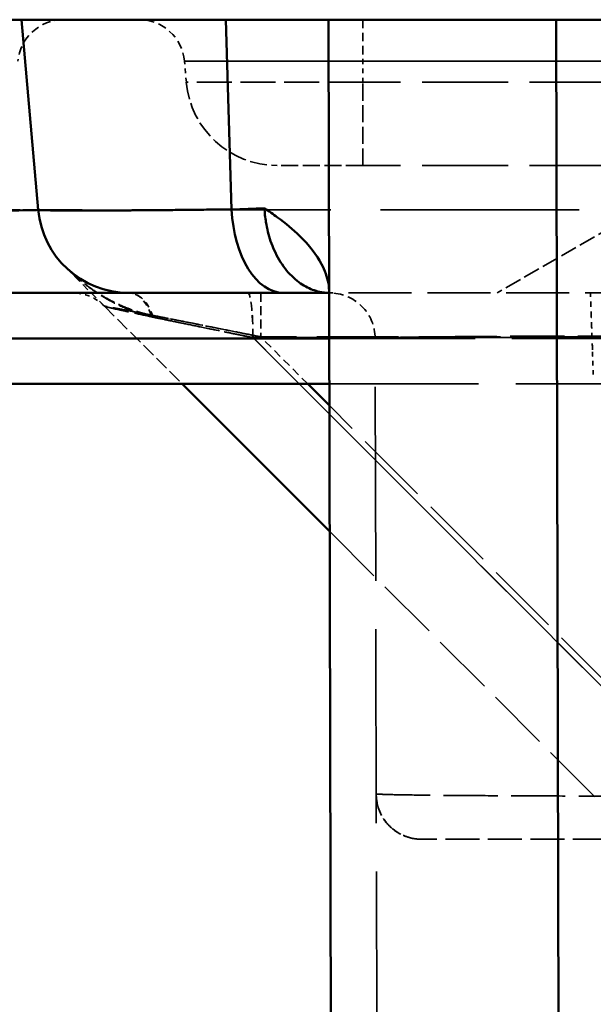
# Model space of a CAD drawing. Header units: millimetres. Extents: x 3278 to 6066, y 2420 to 4375.
# Tile 23 of 256: x 3530 to 3542, y 3018 to 3040. Entities that reach past the tile are written whole.
import ezdxf

# ---------------------------------------------------------------- set-up
doc = ezdxf.new("R2010")
doc.units = ezdxf.units.MM
doc.linetypes.add('DASHED', pattern=[0.2067, 0.1654, -0.0413])
for name, color, linetype, lineweight in [('Sichtbare Kanten(DIN)', 7, 'Continuous', 50), ('Sichtbare tangentiale Kanten(DIN)', 7, 'Continuous', 50), ('Verdeckte Kanten(DIN)', 7, 'DASHED', 35), ('Verdeckte tangentiale Kanten(DIN)', 7, 'DASHED', 35)]:
    doc.layers.add(name, color=color, linetype=linetype, lineweight=lineweight)

msp = doc.modelspace()

# ---------------------------------------------------------------- linework, layer by layer
at = {"layer": 'Sichtbare Kanten(DIN)'}
for p, q in [((3529.838, 3039.781), (3526.92, 3039.781)), ((3530.203, 3035.607), (3529.838, 3039.781)), ((3534.323, 3039.781), (3536.583, 3039.781)), ((3536.583, 3039.781), (3541.583, 3039.781)), ((3537.569, 2606.765), (3536.583, 3039.781)), ((3541.583, 3039.781), (3542.569, 2606.777)), ((3543.4, 3039.781), (3541.583, 3039.781)), ((3535.595, 3033.781), (3535.596, 3033.781)), ((3535.596, 3033.781), (3536.597, 3033.781)), ((3528.833, 3031.781), (3536.601, 3031.781)), ((3533.367, 3031.781), (3536.609, 3028.54))]:
    msp.add_line(p, q, dxfattribs=at)
msp.add_arc((3532.195, 3035.781), 2, 185.0002, 270, dxfattribs=at)
msp.add_ellipse((3535.596, 3035.781), major_axis=(0, -2), ratio=0.573717, start_param=4.795172, end_param=6.282952, dxfattribs=at)
for points, knots in [([(3529.838, 3039.781), (3529.838, 3039.781), (3529.934, 3039.781), (3530.311, 3039.781), (3530.594, 3039.781), (3531.331, 3039.781), (3531.784, 3039.781), (3532.835, 3039.781), (3533.433, 3039.781), (3534.082, 3039.781)], [0, 0, 0, 0, 0.238538, 0.238538, 0.4779356, 0.4779356, 0.7180975, 0.7180975, 0.9577095, 0.9577095, 0.9577095, 0.9577095]), ([(3534.082, 3039.781), (3534.122, 3039.781), (3534.162, 3039.781), (3534.242, 3039.781), (3534.283, 3039.781), (3534.323, 3039.781)], [0.00011044, 0.00011044, 0.00011044, 0.00011044, 0.01471438, 0.01471438, 0.02931845, 0.02931845, 0.02931845, 0.02931845]), ([(3536.597, 3033.781), (3536.596, 3033.851), (3536.59, 3033.922), (3536.578, 3033.992), (3536.553, 3034.132), (3536.504, 3034.273), (3536.43, 3034.412), (3536.32, 3034.622), (3536.157, 3034.829), (3535.945, 3035.034), (3535.804, 3035.171), (3535.641, 3035.307), (3535.459, 3035.44), (3535.369, 3035.507), (3535.273, 3035.574), (3535.174, 3035.64)], [0, 0, 0, 0, 0.111111, 0.111111, 0.111111, 0.333333, 0.333333, 0.333333, 0.666667, 0.666667, 0.666667, 0.888889, 0.888889, 0.888889, 1, 1, 1, 1]), ([(3535.174, 3035.64), (3535.179, 3035.539), (3535.19, 3035.436), (3535.207, 3035.332), (3535.23, 3035.194), (3535.264, 3035.054), (3535.31, 3034.919), (3535.334, 3034.851), (3535.36, 3034.784), (3535.389, 3034.719), (3535.455, 3034.573), (3535.535, 3034.437), (3535.627, 3034.318), (3535.719, 3034.199), (3535.822, 3034.097), (3535.931, 3034.016), (3535.98, 3033.98), (3536.03, 3033.948), (3536.08, 3033.92), (3536.18, 3033.866), (3536.282, 3033.828), (3536.383, 3033.806), (3536.455, 3033.79), (3536.527, 3033.782), (3536.597, 3033.781)], [0, 0, 0, 0, 0.1111111, 0.1111111, 0.1111111, 0.2589649, 0.2589649, 0.2589649, 0.3333333, 0.3333333, 0.3333333, 0.4999999, 0.4999999, 0.4999999, 0.6666667, 0.6666667, 0.6666667, 0.7410351, 0.7410351, 0.7410351, 0.8888889, 0.8888889, 0.8888889, 0.99535, 0.99535, 0.99535, 0.99535]), ([(3528.694, 3033.781), (3529.247, 3033.781), (3529.746, 3033.781), (3530.181, 3033.781), (3530.326, 3033.781), (3530.464, 3033.781), (3530.594, 3033.781), (3530.855, 3033.781), (3531.086, 3033.781), (3531.286, 3033.781), (3531.485, 3033.781), (3531.653, 3033.781), (3531.788, 3033.781), (3531.856, 3033.781), (3531.915, 3033.781), (3531.966, 3033.781), (3532.118, 3033.781), (3532.195, 3033.781), (3532.195, 3033.781)], [-4.694189, -4.694189, -4.694189, -4.694189, -2.3472, -2.3472, -2.3472, -1.56473, -1.56473, -1.56473, 0, 0, 0, 1.56473, 1.56473, 1.56473, 2.3472, 2.3472, 2.3472, 4.694189, 4.694189, 4.694189, 4.694189]), ([(3535.595, 3033.781), (3535.563, 3033.781), (3535.53, 3033.781), (3535.498, 3033.781), (3535.466, 3033.781), (3535.434, 3033.781), (3535.403, 3033.781), (3535.397, 3033.781), (3535.392, 3033.781), (3535.387, 3033.781), (3535.329, 3033.781), (3535.271, 3033.781), (3535.214, 3033.781), (3535.204, 3033.781), (3535.194, 3033.781), (3535.183, 3033.781), (3535.116, 3033.781), (3535.05, 3033.781), (3534.985, 3033.781), (3534.939, 3033.781), (3534.895, 3033.781), (3534.85, 3033.781), (3534.83, 3033.781), (3534.811, 3033.781), (3534.791, 3033.781), (3534.727, 3033.781), (3534.665, 3033.781), (3534.603, 3033.781), (3534.541, 3033.781), (3534.48, 3033.781), (3534.42, 3033.781), (3534.36, 3033.781), (3534.301, 3033.781), (3534.243, 3033.781), (3534.221, 3033.781), (3534.199, 3033.781), (3534.177, 3033.781), (3534.142, 3033.781), (3534.107, 3033.781), (3534.072, 3033.781), (3533.737, 3033.781), (3533.438, 3033.781), (3533.185, 3033.781), (3533.153, 3033.781), (3533.121, 3033.781), (3533.09, 3033.781), (3533.081, 3033.781), (3533.071, 3033.781), (3533.062, 3033.781), (3533.022, 3033.781), (3532.984, 3033.781), (3532.947, 3033.781), (3532.91, 3033.781), (3532.874, 3033.781), (3532.84, 3033.781), (3532.807, 3033.781), (3532.775, 3033.781), (3532.745, 3033.781), (3532.714, 3033.781), (3532.685, 3033.781), (3532.658, 3033.781), (3532.63, 3033.781), (3532.603, 3033.781), (3532.578, 3033.781), (3532.552, 3033.781), (3532.528, 3033.781), (3532.505, 3033.781), (3532.483, 3033.781), (3532.461, 3033.781), (3532.441, 3033.781), (3532.433, 3033.781), (3532.425, 3033.781), (3532.417, 3033.781), (3532.405, 3033.781), (3532.394, 3033.781), (3532.383, 3033.781), (3532.348, 3033.781), (3532.317, 3033.781), (3532.291, 3033.781), (3532.279, 3033.781), (3532.267, 3033.781), (3532.257, 3033.781), (3532.254, 3033.781), (3532.252, 3033.781), (3532.249, 3033.781), (3532.242, 3033.781), (3532.236, 3033.781), (3532.23, 3033.781), (3532.222, 3033.781), (3532.216, 3033.781), (3532.211, 3033.781), (3532.21, 3033.781), (3532.209, 3033.781), (3532.208, 3033.781), (3532.204, 3033.781), (3532.201, 3033.781), (3532.199, 3033.781), (3532.199, 3033.781), (3532.198, 3033.781), (3532.198, 3033.781), (3532.196, 3033.781), (3532.195, 3033.781), (3532.195, 3033.781)], [-0.256415, -0.256415, -0.256415, -0.256415, -0.136408, -0.136408, -0.136408, -0.016413, -0.016413, -0.016413, 0.003703, 0.003703, 0.003703, 0.223587, 0.223587, 0.223587, 0.263821, 0.263821, 0.263821, 0.523939, 0.523939, 0.523939, 0.703589, 0.703589, 0.703589, 0.784057, 0.784057, 0.784057, 1.044175, 1.044175, 1.044175, 1.304293, 1.304293, 1.304293, 1.564411, 1.564411, 1.564411, 1.663593, 1.663593, 1.663593, 1.82453, 1.82453, 1.82453, 3.385238, 3.385238, 3.385238, 3.5836, 3.5836, 3.5836, 3.645356, 3.645356, 3.645356, 3.905474, 3.905474, 3.905474, 4.165592, 4.165592, 4.165592, 4.41366, 4.41366, 4.41366, 4.661729, 4.661729, 4.661729, 4.909797, 4.909797, 4.909797, 5.157865, 5.157865, 5.157865, 5.405934, 5.405934, 5.405934, 5.503607, 5.503607, 5.503607, 5.654002, 5.654002, 5.654002, 6.150139, 6.150139, 6.150139, 6.398207, 6.398207, 6.398207, 6.463611, 6.463611, 6.463611, 6.646276, 6.646276, 6.646276, 6.894344, 6.894344, 6.894344, 6.943611, 6.943611, 6.943611, 7.142412, 7.142412, 7.142412, 7.183615, 7.183615, 7.183615, 7.390481, 7.390481, 7.390481, 7.390481])]:
    msp.add_open_spline(points, degree=3, knots=knots, dxfattribs=at)
at = {"layer": 'Sichtbare tangentiale Kanten(DIN)'}
for p, q in [((3534.452, 3035.616), (3534.323, 3039.781)), ((3535.174, 3035.64), (3534.452, 3035.616)), ((3528.833, 3032.781), (3536.599, 3032.781)), ((3536.602, 3031.305), (3536.126, 3031.781))]:
    msp.add_line(p, q, dxfattribs=at)
for points in [[(3534.352, 3038.868), (3534.352, 3038.868), (3534.352, 3038.868), (3534.351, 3038.868)], [(3530.203, 3035.607), (3530.203, 3035.601), (3529.975, 3035.592), (3528.969, 3035.592), (3527.901, 3035.601), (3527.285, 3035.607)]]:
    msp.add_open_spline(points, degree=3, dxfattribs=at)
msp.add_open_spline([(3530.203, 3035.607), (3530.204, 3035.606), (3530.204, 3035.606), (3530.206, 3035.605), (3530.207, 3035.605), (3530.208, 3035.605), (3530.209, 3035.604), (3530.211, 3035.604), (3530.215, 3035.603), (3530.219, 3035.603), (3530.221, 3035.603), (3530.224, 3035.602), (3530.226, 3035.602), (3530.234, 3035.601), (3530.243, 3035.601), (3530.255, 3035.6), (3530.26, 3035.6), (3530.265, 3035.599), (3530.271, 3035.599), (3530.278, 3035.599), (3530.286, 3035.598), (3530.294, 3035.598), (3530.309, 3035.598), (3530.326, 3035.597), (3530.345, 3035.596), (3530.364, 3035.596), (3530.385, 3035.595), (3530.407, 3035.595), (3530.43, 3035.595), (3530.454, 3035.594), (3530.481, 3035.594), (3530.507, 3035.593), (3530.535, 3035.593), (3530.565, 3035.593), (3530.739, 3035.591), (3530.976, 3035.59), (3531.269, 3035.59), (3531.286, 3035.59), (3531.304, 3035.59), (3531.321, 3035.59), (3531.351, 3035.59), (3531.381, 3035.59), (3531.412, 3035.59), (3531.461, 3035.591), (3531.511, 3035.591), (3531.563, 3035.591), (3531.614, 3035.591), (3531.667, 3035.591), (3531.722, 3035.591), (3531.776, 3035.592), (3531.832, 3035.592), (3531.889, 3035.592), (3531.946, 3035.592), (3532.004, 3035.593), (3532.063, 3035.593), (3532.123, 3035.593), (3532.184, 3035.594), (3532.246, 3035.594), (3532.308, 3035.595), (3532.371, 3035.595), (3532.436, 3035.595), (3532.5, 3035.596), (3532.566, 3035.596), (3532.633, 3035.597), (3532.646, 3035.597), (3532.658, 3035.597), (3532.67, 3035.597), (3532.725, 3035.598), (3532.781, 3035.598), (3532.838, 3035.599), (3532.976, 3035.6), (3533.12, 3035.601), (3533.267, 3035.602), (3533.341, 3035.603), (3533.416, 3035.604), (3533.492, 3035.605), (3533.499, 3035.605), (3533.506, 3035.605), (3533.513, 3035.605), (3533.582, 3035.606), (3533.652, 3035.606), (3533.723, 3035.607), (3533.801, 3035.608), (3533.88, 3035.609), (3533.96, 3035.61), (3533.964, 3035.61), (3533.968, 3035.61), (3533.971, 3035.61), (3534.048, 3035.611), (3534.125, 3035.612), (3534.203, 3035.612), (3534.205, 3035.612), (3534.207, 3035.612), (3534.209, 3035.613), (3534.249, 3035.613), (3534.289, 3035.613), (3534.329, 3035.614), (3534.37, 3035.614), (3534.411, 3035.615), (3534.452, 3035.615)], degree=3, knots=[0, 0, 0, 0, 0.258666, 0.258666, 0.258666, 0.336032, 0.336032, 0.336032, 0.558759, 0.558759, 0.558759, 0.672063, 0.672063, 0.672063, 1.008095, 1.008095, 1.008095, 1.158953, 1.158953, 1.158953, 1.344127, 1.344127, 1.344127, 1.680159, 1.680159, 1.680159, 2.01619, 2.01619, 2.01619, 2.352222, 2.352222, 2.352222, 2.688254, 2.688254, 2.688254, 4.646742, 4.646742, 4.646742, 4.7601, 4.7601, 4.7601, 4.953922, 4.953922, 4.953922, 5.261103, 5.261103, 5.261103, 5.568283, 5.568283, 5.568283, 5.875464, 5.875464, 5.875464, 6.182644, 6.182644, 6.182644, 6.489825, 6.489825, 6.489825, 6.797005, 6.797005, 6.797005, 7.104186, 7.104186, 7.104186, 7.160865, 7.160865, 7.160865, 7.411366, 7.411366, 7.411366, 8.025727, 8.025727, 8.025727, 8.332908, 8.332908, 8.332908, 8.361247, 8.361247, 8.361247, 8.640088, 8.640088, 8.640088, 8.947269, 8.947269, 8.947269, 8.961439, 8.961439, 8.961439, 9.254449, 9.254449, 9.254449, 9.261534, 9.261534, 9.261534, 9.411586, 9.411586, 9.411586, 9.56163, 9.56163, 9.56163, 9.56163], dxfattribs=at)
at = {"layer": 'Verdeckte Kanten(DIN)', "ltscale": 3.192367}
msp.add_line((3529.833, 3039.781), (3530.199, 3035.607), dxfattribs=at)
at = {"layer": 'Verdeckte Kanten(DIN)', "ltscale": 0.352825}
msp.add_line((3533.458, 3038.407), (3533.418, 3038.868), dxfattribs=at)
at = {"layer": 'Verdeckte Kanten(DIN)', "ltscale": 11.42808}
msp.add_line((3552.338, 3036.581), (3537.338, 3036.581), dxfattribs=at)
at = {"layer": 'Verdeckte Kanten(DIN)'}
msp.add_line((3530.203, 3035.607), (3530.203, 3035.607), dxfattribs=at)
at = {"layer": 'Verdeckte Kanten(DIN)', "ltscale": 2.237517}
msp.add_line((3542.833, 3035.25), (3540.289, 3033.781), dxfattribs=at)
at = {"layer": 'Verdeckte Kanten(DIN)', "ltscale": 0.948699}
msp.add_line((3531.66, 3033.488), (3530.781, 3034.367), dxfattribs=at)
at = {"layer": 'Verdeckte Kanten(DIN)', "ltscale": 0.009023}
msp.add_line((3536.597, 3033.781), (3536.606, 3033.781), dxfattribs=at)
at = {"layer": 'Verdeckte Kanten(DIN)', "ltscale": 1.839798}
msp.add_line((3531.66, 3033.488), (3533.367, 3031.781), dxfattribs=at)
at = {"layer": 'Verdeckte Kanten(DIN)', "ltscale": 25.763004}
msp.add_line((3538.576, 2606.768), (3537.606, 3032.784), dxfattribs=at)
at = {"layer": 'Verdeckte Kanten(DIN)', "ltscale": 19.819839}
msp.add_line((3536.601, 3031.781), (3557.085, 3031.781), dxfattribs=at)
at = {"layer": 'Verdeckte Kanten(DIN)', "ltscale": 8.303068}
msp.add_line((3536.609, 3028.54), (3544.312, 3020.836), dxfattribs=at)
at = {"layer": 'Verdeckte Kanten(DIN)', "ltscale": 4.515802}
msp.add_line((3543.631, 3021.781), (3538.622, 3021.781), dxfattribs=at)
at = {"layer": 'Verdeckte Kanten(DIN)', "ltscale": 1.13017}
for centre, start, end in [((3530.754, 3038.781), 90, 175), ((3532.421, 3038.781), 5, 90)]:
    msp.add_arc(centre, 1, start, end, dxfattribs=at)
at = {"layer": 'Verdeckte Kanten(DIN)', "ltscale": 2.260439}
for centre in [(3535.45, 3038.581), (3532.191, 3035.781), (3532.195, 3035.781)]:
    msp.add_arc(centre, 2, 185, 270, dxfattribs=at)
at = {"layer": 'Verdeckte Kanten(DIN)', "ltscale": 0.598278}
msp.add_arc((3530.953, 3032.781), 1, 45, 90, dxfattribs=at)
at = {"layer": 'Verdeckte Kanten(DIN)', "ltscale": 1.2969}
msp.add_arc((3536.606, 3032.781), 1, 0.1305, 90.5221, dxfattribs=at)
at = {"layer": 'Verdeckte Kanten(DIN)', "ltscale": 1.194921}
msp.add_arc((3538.628, 3022.781), 1, 180.1305, 270, dxfattribs=at)
at = {"layer": 'Verdeckte Kanten(DIN)', "ltscale": 0.002902}
msp.add_ellipse((3532.195, 3032.781), major_axis=(0, 1), ratio=0.602695, start_param=6.279198, end_param=6.283139, dxfattribs=at)
at = {"layer": 'Verdeckte Kanten(DIN)'}
msp.add_open_spline([(3534.323, 3039.781), (3534.323, 3039.781), (3534.323, 3039.781), (3534.323, 3039.781)], degree=3, dxfattribs=at)
at = {"layer": 'Verdeckte Kanten(DIN)', "ltscale": 2.258399}
msp.add_open_spline([(3537.338, 3036.581), (3537.323, 3036.581), (3537.308, 3036.581), (3537.293, 3036.581), (3537.278, 3036.581), (3537.263, 3036.581), (3537.247, 3036.581), (3537.217, 3036.581), (3537.187, 3036.581), (3537.157, 3036.581), (3537.097, 3036.581), (3537.036, 3036.581), (3536.976, 3036.581), (3536.856, 3036.581), (3536.737, 3036.581), (3536.623, 3036.581), (3536.393, 3036.581), (3536.18, 3036.581), (3536.003, 3036.581), (3535.984, 3036.581), (3535.965, 3036.581), (3535.946, 3036.581), (3535.797, 3036.581), (3535.676, 3036.581), (3535.592, 3036.581), (3535.544, 3036.581), (3535.508, 3036.581), (3535.484, 3036.581), (3535.472, 3036.581), (3535.463, 3036.581), (3535.458, 3036.581), (3535.455, 3036.581), (3535.453, 3036.581), (3535.451, 3036.581), (3535.45, 3036.581), (3535.45, 3036.581), (3535.45, 3036.581)], degree=3, knots=[0, 0, 0, 0, 0.046315, 0.046315, 0.046315, 0.092637, 0.092637, 0.092637, 0.185301, 0.185301, 0.185301, 0.370695, 0.370695, 0.370695, 0.741487, 0.741487, 0.741487, 1.481154, 1.481154, 1.481154, 1.562615, 1.562615, 1.562615, 2.220816, 2.220816, 2.220816, 2.591495, 2.591495, 2.591495, 2.776897, 2.776897, 2.776897, 2.86959, 2.86959, 2.86959, 2.962266, 2.962266, 2.962266, 2.962266], dxfattribs=at)
at = {"layer": 'Verdeckte Kanten(DIN)', "ltscale": 0.050002}
msp.add_open_spline([(3530.797, 3034.352), (3530.805, 3034.344), (3530.812, 3034.337), (3530.82, 3034.329), (3530.821, 3034.329), (3530.821, 3034.328), (3530.821, 3034.328), (3530.822, 3034.328), (3530.822, 3034.328), (3530.822, 3034.328), (3530.822, 3034.328), (3530.822, 3034.328)], degree=3, knots=[0, 0, 0, 0, 0.005890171, 0.005890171, 0.006441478, 0.006441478, 0.006544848, 0.006544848, 0.006563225, 0.006563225, 0.006574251, 0.006574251, 0.006574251, 0.006574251], dxfattribs=at)
at = {"layer": 'Verdeckte Kanten(DIN)', "ltscale": 1.297289}
msp.add_open_spline([(3530.822, 3034.328), (3530.932, 3034.223), (3531.054, 3034.131), (3531.32, 3033.977), (3531.464, 3033.913), (3531.619, 3033.866)], degree=3, knots=[0, 0, 0, 0, 0.0858403, 0.0858403, 0.170166, 0.170166, 0.170166, 0.170166], dxfattribs=at)
at = {"layer": 'Verdeckte Kanten(DIN)', "ltscale": 0.185666}
msp.add_open_spline([(3531.771, 3033.827), (3531.818, 3033.817), (3531.867, 3033.808), (3531.916, 3033.801)], degree=3, dxfattribs=at)
at = {"layer": 'Verdeckte Kanten(DIN)', "ltscale": 0.161013}
msp.add_open_spline([(3532.058, 3033.786), (3532.103, 3033.783), (3532.143, 3033.782), (3532.198, 3033.781)], degree=3, dxfattribs=at)
at = {"layer": 'Verdeckte Kanten(DIN)', "ltscale": 0.009571}
msp.add_open_spline([(3536.597, 3033.781), (3536.6, 3033.781), (3536.603, 3033.781), (3536.606, 3033.781)], degree=3, dxfattribs=at)
at = {"layer": 'Verdeckte Kanten(DIN)', "ltscale": 8.38159}
msp.add_open_spline([(3543.605, 3033.781), (3543.081, 3033.781), (3542.558, 3033.781), (3542.048, 3033.781), (3541.665, 3033.781), (3541.289, 3033.781), (3540.926, 3033.781), (3540.805, 3033.781), (3540.686, 3033.781), (3540.568, 3033.781), (3540.096, 3033.781), (3539.65, 3033.781), (3539.241, 3033.781), (3539.036, 3033.781), (3538.841, 3033.781), (3538.656, 3033.781), (3538.471, 3033.781), (3538.296, 3033.781), (3538.133, 3033.781), (3537.806, 3033.781), (3537.526, 3033.781), (3537.299, 3033.781), (3537.242, 3033.781), (3537.189, 3033.781), (3537.139, 3033.781), (3536.988, 3033.781), (3536.869, 3033.781), (3536.782, 3033.781), (3536.666, 3033.781), (3536.606, 3033.781), (3536.606, 3033.781)], degree=3, knots=[-22.303433, -22.303433, -22.303433, -22.303433, -20.732145, -20.732145, -20.732145, -19.553729, -19.553729, -19.553729, -19.160857, -19.160857, -19.160857, -17.589569, -17.589569, -17.589569, -16.803928, -16.803928, -16.803928, -16.018281, -16.018281, -16.018281, -14.446993, -14.446993, -14.446993, -14.054121, -14.054121, -14.054121, -12.875705, -12.875705, -12.875705, -11.304417, -11.304417, -11.304417, -11.304417], dxfattribs=at)
at = {"layer": 'Verdeckte Kanten(DIN)', "ltscale": 0.283817}
msp.add_open_spline([(3542.348, 3033.493), (3542.344, 3033.594), (3542.341, 3033.691), (3542.338, 3033.781)], degree=3, dxfattribs=at)
at = {"layer": 'Verdeckte Kanten(DIN)', "ltscale": 0.814744}
msp.add_open_spline([(3542.381, 3032.533), (3542.381, 3032.539), (3542.381, 3032.545), (3542.381, 3032.552), (3542.377, 3032.666), (3542.373, 3032.778), (3542.369, 3032.887), (3542.368, 3032.914), (3542.367, 3032.941), (3542.366, 3032.967), (3542.363, 3033.049), (3542.361, 3033.129), (3542.358, 3033.207), (3542.354, 3033.306), (3542.351, 3033.402), (3542.348, 3033.493)], degree=3, knots=[-3.918396, -3.918396, -3.918396, -3.918396, -3.89887, -3.89887, -3.89887, -3.543442, -3.543442, -3.543442, -3.456664, -3.456664, -3.456664, -3.188013, -3.188013, -3.188013, -2.848883, -2.848883, -2.848883, -2.848883], dxfattribs=at)
at = {"layer": 'Verdeckte Kanten(DIN)', "ltscale": 0.000836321}
msp.add_open_spline([(3542.348, 3033.492), (3542.348, 3033.493), (3542.348, 3033.493), (3542.348, 3033.493)], degree=3, dxfattribs=at)
at = {"layer": 'Verdeckte Kanten(DIN)', "ltscale": 0.422718}
msp.add_open_spline([(3542.4, 3031.987), (3542.394, 3032.171), (3542.387, 3032.355), (3542.381, 3032.533)], degree=3, dxfattribs=at)
at = {"layer": 'Verdeckte Kanten(DIN)', "ltscale": 2.790126}
msp.add_open_spline([(3537.628, 3022.779), (3537.628, 3022.779), (3537.629, 3022.775), (3537.629, 3022.769), (3537.629, 3022.758), (3537.629, 3022.738), (3537.63, 3022.722), (3537.63, 3022.699), (3537.632, 3022.686), (3537.633, 3022.672), (3537.635, 3022.657), (3537.637, 3022.64), (3537.639, 3022.623), (3537.642, 3022.607), (3537.645, 3022.591), (3537.648, 3022.575), (3537.655, 3022.543), (3537.663, 3022.511), (3537.673, 3022.479), (3537.682, 3022.448), (3537.694, 3022.417), (3537.707, 3022.386), (3537.72, 3022.355), (3537.735, 3022.325), (3537.752, 3022.295), (3537.768, 3022.265), (3537.786, 3022.236), (3537.806, 3022.207), (3537.846, 3022.15), (3537.893, 3022.096), (3537.946, 3022.047), (3538, 3021.997), (3538.061, 3021.952), (3538.128, 3021.913), (3538.196, 3021.875), (3538.271, 3021.842), (3538.354, 3021.819), (3538.409, 3021.804), (3538.467, 3021.792), (3538.528, 3021.786), (3538.558, 3021.783), (3538.59, 3021.781), (3538.622, 3021.781)], degree=3, knots=[0, 0, 0, 0, 0.011754, 0.011754, 0.011754, 0.035262, 0.035262, 0.035262, 0.0709, 0.0709, 0.0709, 0.106628, 0.106628, 0.106628, 0.142379, 0.142379, 0.142379, 0.213869, 0.213869, 0.213869, 0.285363, 0.285363, 0.285363, 0.356857, 0.356857, 0.356857, 0.428351, 0.428351, 0.428351, 0.571301, 0.571301, 0.571301, 0.714232, 0.714232, 0.714232, 0.857171, 0.857171, 0.857171, 0.95239, 0.95239, 0.95239, 1, 1, 1, 1], dxfattribs=at)
at = {"layer": 'Verdeckte tangentiale Kanten(DIN)', "ltscale": 1.13017}
msp.add_line((3537.338, 3039.781), (3537.338, 3038.868), dxfattribs=at)
at = {"layer": 'Verdeckte tangentiale Kanten(DIN)', "ltscale": 0.352825}
msp.add_line((3537.338, 3038.407), (3537.338, 3038.868), dxfattribs=at)
at = {"layer": 'Verdeckte tangentiale Kanten(DIN)', "ltscale": 11.42808}
for p, q in [((3537.338, 3038.868), (3552.338, 3038.868)), ((3552.338, 3038.407), (3537.338, 3038.407))]:
    msp.add_line(p, q, dxfattribs=at)
at = {"layer": 'Verdeckte tangentiale Kanten(DIN)', "ltscale": 2.260439}
msp.add_line((3537.338, 3036.581), (3537.338, 3038.407), dxfattribs=at)
at = {"layer": 'Verdeckte tangentiale Kanten(DIN)', "ltscale": 26.421982}
msp.add_line((3607.63, 3035.607), (3530.203, 3035.607), dxfattribs=at)
at = {"layer": 'Verdeckte tangentiale Kanten(DIN)', "ltscale": 1.170062}
msp.add_line((3535.091, 3033.781), (3535.091, 3032.816), dxfattribs=at)
at = {"layer": 'Verdeckte tangentiale Kanten(DIN)', "ltscale": 11.42837}
msp.add_line((3534.922, 3032.799), (3545.505, 3022.215), dxfattribs=at)
at = {"layer": 'Verdeckte tangentiale Kanten(DIN)', "ltscale": 10.750847}
msp.add_line((3534.922, 3032.799), (3548.946, 3032.799), dxfattribs=at)
at = {"layer": 'Verdeckte tangentiale Kanten(DIN)', "ltscale": 11.428128}
msp.add_line((3545.506, 3022.215), (3534.923, 3032.799), dxfattribs=at)
at = {"layer": 'Verdeckte tangentiale Kanten(DIN)', "ltscale": 1.115302}
msp.add_line((3536.126, 3031.781), (3535.091, 3032.816), dxfattribs=at)
at = {"layer": 'Verdeckte tangentiale Kanten(DIN)', "ltscale": 10.849232}
msp.add_line((3549.331, 3032.816), (3535.091, 3032.816), dxfattribs=at)
at = {"layer": 'Verdeckte tangentiale Kanten(DIN)', "ltscale": 19.390284}
msp.add_line((3536.599, 3032.781), (3556.639, 3032.781), dxfattribs=at)
at = {"layer": 'Verdeckte tangentiale Kanten(DIN)', "ltscale": 9.834078}
msp.add_line((3545.727, 3022.18), (3536.602, 3031.305), dxfattribs=at)
at = {"layer": 'Verdeckte tangentiale Kanten(DIN)', "ltscale": 0.823346}
msp.add_ellipse((3532.195, 3032.781), major_axis=(0, 1), ratio=0.602695, start_param=5.198388, end_param=6.279198, dxfattribs=at)
at = {"layer": 'Verdeckte tangentiale Kanten(DIN)', "ltscale": 0.78361}
msp.add_ellipse((3532.195, 3032.781), major_axis=(0, 1), ratio=0.567848, start_param=5.250299, end_param=6.278954, dxfattribs=at)
at = {"layer": 'Verdeckte tangentiale Kanten(DIN)', "ltscale": 1.183359}
for centre, ratio in [((3534.811, 3032.781), 0.110612), ((3534.813, 3032.781), 0.110166)]:
    msp.add_ellipse(centre, major_axis=(0, 1), ratio=ratio, start_param=4.729842, end_param=6.283185, dxfattribs=at)
at = {"layer": 'Verdeckte tangentiale Kanten(DIN)', "ltscale": 4.691133}
msp.add_open_spline([(3533.418, 3038.868), (3533.418, 3038.868), (3533.418, 3038.868), (3533.419, 3038.868), (3533.42, 3038.868), (3533.421, 3038.868), (3533.422, 3038.868), (3533.424, 3038.868), (3533.426, 3038.868), (3533.429, 3038.868), (3533.431, 3038.868), (3533.434, 3038.868), (3533.437, 3038.868), (3533.449, 3038.868), (3533.468, 3038.868), (3533.493, 3038.868), (3533.5, 3038.868), (3533.508, 3038.868), (3533.516, 3038.868), (3533.565, 3038.868), (3533.632, 3038.868), (3533.716, 3038.868), (3533.744, 3038.868), (3533.774, 3038.868), (3533.806, 3038.868), (3533.933, 3038.868), (3534.09, 3038.868), (3534.273, 3038.868), (3534.364, 3038.868), (3534.462, 3038.868), (3534.566, 3038.868), (3534.669, 3038.868), (3534.779, 3038.868), (3534.894, 3038.868), (3535.123, 3038.868), (3535.373, 3038.868), (3535.637, 3038.868), (3535.703, 3038.868), (3535.77, 3038.868), (3535.838, 3038.868), (3536.041, 3038.868), (3536.251, 3038.868), (3536.466, 3038.868), (3536.657, 3038.868), (3536.851, 3038.868), (3537.045, 3038.868), (3537.143, 3038.868), (3537.24, 3038.868), (3537.338, 3038.868)], degree=3, knots=[0, 0, 0, 0, 0.015643, 0.015643, 0.015643, 0.031285, 0.031285, 0.031285, 0.047596, 0.047596, 0.047596, 0.06254, 0.06254, 0.06254, 0.124958, 0.124958, 0.124958, 0.142787, 0.142787, 0.142787, 0.249917, 0.249917, 0.249917, 0.285646, 0.285646, 0.285646, 0.428546, 0.428546, 0.428546, 0.499998, 0.499998, 0.499998, 0.57146, 0.57146, 0.57146, 0.714359, 0.714359, 0.714359, 0.75009, 0.75009, 0.75009, 0.857214, 0.857214, 0.857214, 0.952405, 0.952405, 0.952405, 1, 1, 1, 1], dxfattribs=at)
at = {"layer": 'Verdeckte tangentiale Kanten(DIN)', "ltscale": 9.107861}
msp.add_open_spline([(3534.351, 3038.868), (3534.113, 3038.868), (3533.921, 3038.868), (3533.774, 3038.868), (3533.717, 3038.868), (3533.667, 3038.868), (3533.624, 3038.868), (3533.487, 3038.868), (3533.418, 3038.868), (3533.418, 3038.868)], degree=3, knots=[0.8985739, 0.8985739, 0.8985739, 0.8985739, 0.9374084, 0.9374084, 0.9374084, 0.9523698, 0.9523698, 0.9523698, 1, 1, 1, 1], dxfattribs=at)
at = {"layer": 'Verdeckte tangentiale Kanten(DIN)', "ltscale": 26.83276}
msp.add_open_spline([(3543.495, 3038.868), (3543.024, 3038.868), (3542.569, 3038.868), (3542.129, 3038.868), (3541.641, 3038.868), (3541.172, 3038.868), (3540.723, 3038.868), (3540.124, 3038.868), (3539.56, 3038.868), (3539.032, 3038.868), (3538.109, 3038.868), (3537.295, 3038.869), (3536.594, 3038.869), (3536.094, 3038.869), (3535.652, 3038.868), (3535.268, 3038.868), (3535.115, 3038.868), (3534.97, 3038.868), (3534.836, 3038.868), (3534.658, 3038.868), (3534.496, 3038.868), (3534.352, 3038.868)], degree=3, knots=[0.6634265, 0.6634265, 0.6634265, 0.6634265, 0.687543, 0.687543, 0.687543, 0.7143297, 0.7143297, 0.7143297, 0.75004, 0.75004, 0.75004, 0.8125097, 0.8125097, 0.8125097, 0.8571094, 0.8571094, 0.8571094, 0.8749462, 0.8749462, 0.8749462, 0.8985566, 0.8985566, 0.8985566, 0.8985566], dxfattribs=at)
at = {"layer": 'Verdeckte tangentiale Kanten(DIN)', "ltscale": 4.643017}
msp.add_open_spline([(3537.338, 3038.407), (3537.241, 3038.407), (3536.952, 3038.407), (3536.375, 3038.407), (3535.641, 3038.407), (3534.898, 3038.407), (3534.279, 3038.407), (3533.813, 3038.407), (3533.555, 3038.407), (3533.469, 3038.407), (3533.458, 3038.407), (3533.458, 3038.407)], degree=3, knots=[0, 0, 0, 0, 0.047595, 0.142786, 0.285641, 0.42854, 0.571454, 0.714354, 0.857213, 0.952404, 1, 1, 1, 1], dxfattribs=at)
at = {"layer": 'Verdeckte tangentiale Kanten(DIN)', "ltscale": 8.269651}
msp.add_open_spline([(3525.02, 3035.607), (3525.31, 3035.607), (3525.885, 3035.607), (3527.247, 3035.607), (3528.479, 3035.607), (3529.431, 3035.607), (3529.901, 3035.607), (3530.154, 3035.607), (3530.203, 3035.607), (3530.203, 3035.607)], degree=3, knots=[0, 0, 0, 0, 1.027609, 2.055218, 5.152496, 6.737906, 8.323316, 9.588246, 10.853177, 10.853177, 10.853177, 10.853177], dxfattribs=at)
at = {"layer": 'Verdeckte tangentiale Kanten(DIN)', "ltscale": 2.102784}
msp.add_open_spline([(3532.728, 3033.248), (3532.705, 3033.253), (3532.682, 3033.258), (3532.66, 3033.264), (3532.637, 3033.269), (3532.614, 3033.275), (3532.591, 3033.281), (3532.546, 3033.293), (3532.5, 3033.306), (3532.455, 3033.32), (3532.365, 3033.348), (3532.276, 3033.38), (3532.189, 3033.415), (3532.156, 3033.428), (3532.123, 3033.442), (3532.09, 3033.457), (3531.95, 3033.518), (3531.813, 3033.589), (3531.68, 3033.667), (3531.583, 3033.724), (3531.488, 3033.786), (3531.395, 3033.851), (3531.332, 3033.895), (3531.27, 3033.941), (3531.209, 3033.988), (3531.134, 3034.047), (3531.061, 3034.108), (3530.989, 3034.171), (3530.954, 3034.203), (3530.918, 3034.235), (3530.884, 3034.268), (3530.866, 3034.284), (3530.849, 3034.3), (3530.832, 3034.317), (3530.815, 3034.334), (3530.798, 3034.35), (3530.781, 3034.367)], degree=3, knots=[0, 0, 0, 0, 0.086151, 0.086151, 0.086151, 0.172338, 0.172338, 0.172338, 0.344808, 0.344808, 0.344808, 0.68998, 0.68998, 0.68998, 0.819874, 0.819874, 0.819874, 1.379982, 1.379982, 1.379982, 1.789964, 1.789964, 1.789964, 2.070025, 2.070025, 2.070025, 2.415041, 2.415041, 2.415041, 2.587549, 2.587549, 2.587549, 2.673802, 2.673802, 2.673802, 2.760054, 2.760054, 2.760054, 2.760054], dxfattribs=at)
at = {"layer": 'Verdeckte tangentiale Kanten(DIN)', "ltscale": 1.981712}
msp.add_open_spline([(3532.683, 3033.294), (3532.661, 3033.298), (3532.638, 3033.303), (3532.616, 3033.308), (3532.594, 3033.312), (3532.572, 3033.318), (3532.55, 3033.323), (3532.505, 3033.334), (3532.461, 3033.346), (3532.417, 3033.359), (3532.33, 3033.385), (3532.243, 3033.415), (3532.157, 3033.449), (3532.123, 3033.462), (3532.088, 3033.476), (3532.054, 3033.491), (3531.919, 3033.549), (3531.787, 3033.615), (3531.66, 3033.689), (3531.564, 3033.744), (3531.47, 3033.804), (3531.378, 3033.868), (3531.317, 3033.91), (3531.257, 3033.954), (3531.199, 3033.999), (3531.126, 3034.056), (3531.054, 3034.115), (3530.984, 3034.176), (3530.949, 3034.207), (3530.915, 3034.238), (3530.881, 3034.27), (3530.847, 3034.302), (3530.814, 3034.335), (3530.781, 3034.367)], degree=3, knots=[0, 0, 0, 0, 0.081195, 0.081195, 0.081195, 0.16242, 0.16242, 0.16242, 0.324957, 0.324957, 0.324957, 0.65025, 0.65025, 0.65025, 0.782221, 0.782221, 0.782221, 1.300525, 1.300525, 1.300525, 1.691681, 1.691681, 1.691681, 1.950843, 1.950843, 1.950843, 2.275993, 2.275993, 2.275993, 2.438569, 2.438569, 2.438569, 2.601141, 2.601141, 2.601141, 2.601141], dxfattribs=at)
at = {"layer": 'Verdeckte tangentiale Kanten(DIN)', "ltscale": 3.326344}
msp.add_open_spline([(3535.091, 3032.816), (3535.062, 3032.822), (3535.034, 3032.828), (3535.005, 3032.833), (3534.977, 3032.839), (3534.948, 3032.845), (3534.92, 3032.85), (3534.891, 3032.856), (3534.862, 3032.862), (3534.833, 3032.868), (3534.805, 3032.873), (3534.778, 3032.879), (3534.75, 3032.884), (3534.638, 3032.907), (3534.526, 3032.929), (3534.414, 3032.951), (3534.382, 3032.958), (3534.351, 3032.964), (3534.319, 3032.97), (3534.133, 3033.007), (3533.949, 3033.044), (3533.766, 3033.08), (3533.707, 3033.092), (3533.648, 3033.103), (3533.59, 3033.115), (3533.449, 3033.143), (3533.309, 3033.17), (3533.172, 3033.198), (3533.093, 3033.213), (3533.015, 3033.228), (3532.939, 3033.243), (3532.841, 3033.263), (3532.746, 3033.281), (3532.652, 3033.3), (3532.565, 3033.317), (3532.479, 3033.333), (3532.397, 3033.35), (3532.339, 3033.361), (3532.282, 3033.372), (3532.228, 3033.382), (3532.143, 3033.399), (3532.064, 3033.414), (3531.992, 3033.428), (3531.965, 3033.433), (3531.939, 3033.438), (3531.914, 3033.443), (3531.845, 3033.456), (3531.785, 3033.467), (3531.742, 3033.475), (3531.735, 3033.476), (3531.728, 3033.478), (3531.722, 3033.479), (3531.701, 3033.482), (3531.685, 3033.485), (3531.675, 3033.487), (3531.672, 3033.487), (3531.67, 3033.488), (3531.668, 3033.488), (3531.666, 3033.488), (3531.664, 3033.488), (3531.663, 3033.489), (3531.662, 3033.489), (3531.661, 3033.489), (3531.66, 3033.489), (3531.66, 3033.489), (3531.66, 3033.489), (3531.66, 3033.488)], degree=3, knots=[0, 0, 0, 0, 0.019973, 0.019973, 0.019973, 0.039922, 0.039922, 0.039922, 0.060297, 0.060297, 0.060297, 0.0797, 0.0797, 0.0797, 0.158571, 0.158571, 0.158571, 0.18089, 0.18089, 0.18089, 0.312046, 0.312046, 0.312046, 0.354444, 0.354444, 0.354444, 0.456826, 0.456826, 0.456826, 0.515434, 0.515434, 0.515434, 0.589973, 0.589973, 0.589973, 0.660068, 0.660068, 0.660068, 0.709689, 0.709689, 0.709689, 0.78689, 0.78689, 0.78689, 0.815979, 0.815979, 0.815979, 0.897979, 0.897979, 0.897979, 0.910997, 0.910997, 0.910997, 0.955679, 0.955679, 0.955679, 0.965993, 0.965993, 0.965993, 0.977828, 0.977828, 0.977828, 0.988909, 0.988909, 0.988909, 1, 1, 1, 1], dxfattribs=at)
at = {"layer": 'Verdeckte tangentiale Kanten(DIN)', "ltscale": 3.262014}
msp.add_open_spline([(3531.66, 3033.488), (3531.66, 3033.488), (3531.661, 3033.488), (3531.662, 3033.487), (3531.663, 3033.487), (3531.664, 3033.486), (3531.666, 3033.486), (3531.668, 3033.485), (3531.67, 3033.484), (3531.672, 3033.483), (3531.674, 3033.483), (3531.677, 3033.482), (3531.679, 3033.481), (3531.691, 3033.478), (3531.708, 3033.473), (3531.729, 3033.468), (3531.774, 3033.456), (3531.839, 3033.441), (3531.916, 3033.424), (3532.002, 3033.404), (3532.104, 3033.382), (3532.215, 3033.358), (3532.339, 3033.331), (3532.474, 3033.302), (3532.616, 3033.272), (3532.704, 3033.253), (3532.794, 3033.234), (3532.886, 3033.215), (3532.958, 3033.2), (3533.031, 3033.185), (3533.105, 3033.169), (3533.234, 3033.143), (3533.365, 3033.115), (3533.499, 3033.088), (3533.554, 3033.077), (3533.61, 3033.065), (3533.665, 3033.054), (3533.837, 3033.019), (3534.012, 3032.983), (3534.188, 3032.947), (3534.218, 3032.941), (3534.248, 3032.935), (3534.278, 3032.929), (3534.384, 3032.907), (3534.49, 3032.886), (3534.597, 3032.864), (3534.623, 3032.859), (3534.65, 3032.854), (3534.676, 3032.848), (3534.704, 3032.843), (3534.731, 3032.837), (3534.759, 3032.832), (3534.786, 3032.826), (3534.813, 3032.821), (3534.84, 3032.815), (3534.867, 3032.81), (3534.895, 3032.804), (3534.922, 3032.799)], degree=3, knots=[0, 0, 0, 0, 0.010895, 0.010895, 0.010895, 0.021832, 0.021832, 0.021832, 0.034003, 0.034003, 0.034003, 0.04385, 0.04385, 0.04385, 0.088795, 0.088795, 0.088795, 0.185574, 0.185574, 0.185574, 0.294109, 0.294109, 0.294109, 0.415466, 0.415466, 0.415466, 0.490471, 0.490471, 0.490471, 0.54908, 0.54908, 0.54908, 0.650978, 0.650978, 0.650978, 0.693006, 0.693006, 0.693006, 0.822475, 0.822475, 0.822475, 0.844426, 0.844426, 0.844426, 0.921896, 0.921896, 0.921896, 0.940825, 0.940825, 0.940825, 0.960898, 0.960898, 0.960898, 0.980441, 0.980441, 0.980441, 1, 1, 1, 1], dxfattribs=at)
at = {"layer": 'Verdeckte tangentiale Kanten(DIN)', "ltscale": 1.93291}
msp.add_open_spline([(3532.683, 3033.294), (3532.764, 3033.278), (3532.847, 3033.262), (3532.931, 3033.245), (3533.1, 3033.212), (3533.275, 3033.177), (3533.452, 3033.142), (3533.717, 3033.09), (3533.989, 3033.036), (3534.263, 3032.981), (3534.446, 3032.945), (3534.63, 3032.908), (3534.814, 3032.871), (3534.906, 3032.853), (3534.999, 3032.835), (3535.091, 3032.816)], degree=3, knots=[0, 0, 0, 0, 0.111043, 0.111043, 0.111043, 0.333128, 0.333128, 0.333128, 0.666502, 0.666502, 0.666502, 0.888834, 0.888834, 0.888834, 1, 1, 1, 1], dxfattribs=at)
at = {"layer": 'Verdeckte tangentiale Kanten(DIN)', "ltscale": 1.802201}
msp.add_open_spline([(3532.728, 3033.248), (3532.802, 3033.233), (3532.876, 3033.217), (3532.953, 3033.202), (3533.105, 3033.17), (3533.262, 3033.137), (3533.422, 3033.104), (3533.663, 3033.055), (3533.91, 3033.004), (3534.161, 3032.953), (3534.328, 3032.919), (3534.497, 3032.884), (3534.667, 3032.85), (3534.752, 3032.833), (3534.837, 3032.816), (3534.923, 3032.799)], degree=3, knots=[0, 0, 0, 0, 0.111055, 0.111055, 0.111055, 0.333166, 0.333166, 0.333166, 0.666592, 0.666592, 0.666592, 0.888864, 0.888864, 0.888864, 1, 1, 1, 1], dxfattribs=at)
at = {"layer": 'Verdeckte tangentiale Kanten(DIN)', "ltscale": 7.186214}
msp.add_open_spline([(3537.606, 3032.784), (3537.606, 3032.788), (3537.707, 3032.795), (3538.154, 3032.806), (3538.875, 3032.816), (3539.833, 3032.824), (3540.98, 3032.83), (3542.259, 3032.833), (3543.156, 3032.834), (3543.605, 3032.834)], degree=3, dxfattribs=at)
at = {"layer": 'Verdeckte tangentiale Kanten(DIN)', "ltscale": 7.183106}
msp.add_open_spline([(3537.628, 3022.779), (3537.628, 3022.775), (3537.73, 3022.767), (3538.177, 3022.756), (3538.898, 3022.747), (3539.856, 3022.739), (3541.003, 3022.733), (3542.282, 3022.729), (3543.179, 3022.729), (3543.628, 3022.729)], degree=3, dxfattribs=at)

doc.saveas('drawing.dxf')
